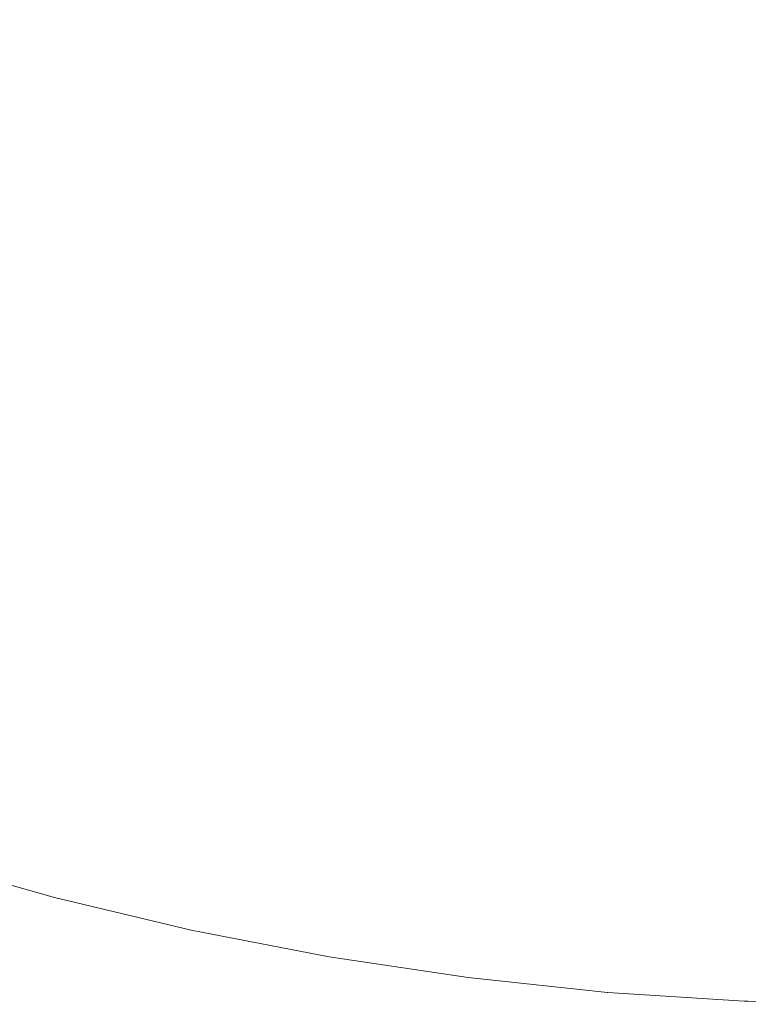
# Model space of a CAD drawing. Header units: centimetres. Extents: x -26 to 27.3, y -23.4 to -21.6.
# Tile 74 of 206: x -7.9431 to -7.8991, y -23.0599 to -23.0004. Entities that reach past the tile are written whole.
import ezdxf

# ---------------------------------------------------------------- set-up
doc = ezdxf.new("R2010")
doc.units = ezdxf.units.CM
doc.header["$LTSCALE"] = 2.54
doc.layers.add('Lucido design-1', color=7, linetype='Continuous')

# ---------------------------------------------------------------- blocks, each defined once
blk = doc.blocks.new('Gruppo-4-1')
at = {"color": 7, "linetype": 'Continuous', "lineweight": 9}
blk.add_3dface([(-25.890647, -21.659888, -9.381992), (-25.890647, -23.259888, -9.381992), (27.209353, -23.259888, -9.381992), (27.209353, -21.659888, -9.381992)], dxfattribs=at)
for points, invisible_edges in [([(-7.93398, -23.001386, -9.794256), (-7.939947, -22.999419, -9.794256), (-7.938713, -22.995928, -9.792331), (-7.932896, -22.997846, -9.792331)], 15), ([(-7.921044, -23.000932, -9.792331), (-7.927003, -22.999515, -9.792331), (-7.92605, -22.995854, -9.79056), (-7.920247, -22.997234, -9.79056)], 15), ([(-7.941151, -23.002829, -9.796333), (-7.947172, -23.000556, -9.796333), (-7.945824, -22.997201, -9.794256), (-7.939947, -22.999419, -9.794256)], 15), ([(-7.915031, -23.002095, -9.792331), (-7.921044, -23.000932, -9.792331), (-7.920247, -22.997234, -9.79056), (-7.914391, -22.998366, -9.79056)], 15), ([(-7.927936, -23.003098, -9.794256), (-7.93398, -23.001386, -9.794256), (-7.932896, -22.997846, -9.792331), (-7.927003, -22.999515, -9.792331)], 15), ([(-7.908973, -23.003001, -9.792331), (-7.915031, -23.002095, -9.792331), (-7.914391, -22.998366, -9.79056), (-7.908493, -22.999249, -9.79056)], 15), ([(-7.935039, -23.004843, -9.796333), (-7.941151, -23.002829, -9.796333), (-7.939947, -22.999419, -9.794256), (-7.93398, -23.001386, -9.794256)], 15), ([(-7.921824, -23.004551, -9.794256), (-7.927936, -23.003098, -9.794256), (-7.927003, -22.999515, -9.792331), (-7.921044, -23.000932, -9.792331)], 15), ([(-7.902883, -23.00365, -9.792331), (-7.908973, -23.003001, -9.792331), (-7.908493, -22.999249, -9.79056), (-7.902562, -22.999881, -9.79056)], 15), ([(-7.896771, -23.00404, -9.792331), (-7.902883, -23.00365, -9.792331), (-7.902562, -22.999881, -9.79056), (-7.89661, -23.00026, -9.79056)], 15), ([(-7.942325, -23.00615, -9.798556), (-7.948486, -23.003825, -9.798556), (-7.947172, -23.000556, -9.796333), (-7.941151, -23.002829, -9.796333)], 15), ([(-7.915657, -23.005744, -9.794256), (-7.921824, -23.004551, -9.794256), (-7.921044, -23.000932, -9.792331), (-7.915031, -23.002095, -9.792331)], 15), ([(-7.928847, -23.006597, -9.796333), (-7.935039, -23.004843, -9.796333), (-7.93398, -23.001386, -9.794256), (-7.927936, -23.003098, -9.794256)], 15), ([(-7.909444, -23.006674, -9.794256), (-7.915657, -23.005744, -9.794256), (-7.915031, -23.002095, -9.792331), (-7.908973, -23.003001, -9.792331)], 15), ([(-7.936071, -23.008212, -9.798556), (-7.942325, -23.00615, -9.798556), (-7.941151, -23.002829, -9.796333), (-7.935039, -23.004843, -9.796333)], 15), ([(-7.922586, -23.008086, -9.796333), (-7.928847, -23.006597, -9.796333), (-7.927936, -23.003098, -9.794256), (-7.921824, -23.004551, -9.794256)], 15), ([(-7.903197, -23.007339, -9.794256), (-7.909444, -23.006674, -9.794256), (-7.908973, -23.003001, -9.792331), (-7.902883, -23.00365, -9.792331)], 15), ([(-7.943465, -23.009379, -9.800923), (-7.949762, -23.007002, -9.800923), (-7.948486, -23.003825, -9.798556), (-7.942325, -23.00615, -9.798556)], 15), ([(-7.896928, -23.007739, -9.794256), (-7.903197, -23.007339, -9.794256), (-7.902883, -23.00365, -9.792331), (-7.896771, -23.00404, -9.792331)], 15), ([(-7.916268, -23.009308, -9.796333), (-7.922586, -23.008086, -9.796333), (-7.921824, -23.004551, -9.794256), (-7.915657, -23.005744, -9.794256)], 15), ([(-7.929735, -23.010006, -9.798556), (-7.936071, -23.008212, -9.798556), (-7.935039, -23.004843, -9.796333), (-7.928847, -23.006597, -9.796333)], 15), ([(-7.909903, -23.01026, -9.796333), (-7.916268, -23.009308, -9.796333), (-7.915657, -23.005744, -9.794256), (-7.909444, -23.006674, -9.794256)], 15), ([(-7.937073, -23.011486, -9.800923), (-7.943465, -23.009379, -9.800923), (-7.942325, -23.00615, -9.798556), (-7.936071, -23.008212, -9.798556)], 15), ([(-7.923328, -23.01153, -9.798556), (-7.929735, -23.010006, -9.798556), (-7.928847, -23.006597, -9.796333), (-7.922586, -23.008086, -9.796333)], 15), ([(-7.903504, -23.010942, -9.796333), (-7.909903, -23.01026, -9.796333), (-7.909444, -23.006674, -9.794256), (-7.903197, -23.007339, -9.794256)], 15), ([(-7.897081, -23.011352, -9.796333), (-7.903504, -23.010942, -9.796333), (-7.903197, -23.007339, -9.794256), (-7.896928, -23.007739, -9.794256)], 15), ([(-7.916863, -23.01278, -9.798556), (-7.923328, -23.01153, -9.798556), (-7.922586, -23.008086, -9.796333), (-7.916268, -23.009308, -9.796333)], 15), ([(-7.930597, -23.01332, -9.800923), (-7.937073, -23.011486, -9.800923), (-7.936071, -23.008212, -9.798556), (-7.929735, -23.010006, -9.798556)], 15), ([(-7.91035, -23.013755, -9.798556), (-7.916863, -23.01278, -9.798556), (-7.916268, -23.009308, -9.796333), (-7.909903, -23.01026, -9.796333)], 15), ([(-7.938045, -23.01466, -9.803427), (-7.944571, -23.012509, -9.803427), (-7.943465, -23.009379, -9.800923), (-7.937073, -23.011486, -9.800923)], 15), ([(-7.92405, -23.014877, -9.800923), (-7.930597, -23.01332, -9.800923), (-7.929735, -23.010006, -9.798556), (-7.923328, -23.01153, -9.798556)], 15), ([(-7.903802, -23.014452, -9.798556), (-7.91035, -23.013755, -9.798556), (-7.909903, -23.01026, -9.796333), (-7.903504, -23.010942, -9.796333)], 15), ([(-7.897231, -23.014871, -9.798556), (-7.903802, -23.014452, -9.798556), (-7.903504, -23.010942, -9.796333), (-7.897081, -23.011352, -9.796333)], 15), ([(-7.931434, -23.016532, -9.803427), (-7.938045, -23.01466, -9.803427), (-7.937073, -23.011486, -9.800923), (-7.930597, -23.01332, -9.800923)], 15), ([(-7.917442, -23.016155, -9.800923), (-7.92405, -23.014877, -9.800923), (-7.923328, -23.01153, -9.798556), (-7.916863, -23.01278, -9.798556)], 15), ([(-7.938986, -23.01773, -9.806065), (-7.945641, -23.015536, -9.806065), (-7.944571, -23.012509, -9.803427), (-7.938045, -23.01466, -9.803427)], 15), ([(-7.910785, -23.017151, -9.800923), (-7.917442, -23.016155, -9.800923), (-7.916863, -23.01278, -9.798556), (-7.91035, -23.013755, -9.798556)], 15), ([(-7.924749, -23.018122, -9.803427), (-7.931434, -23.016532, -9.803427), (-7.930597, -23.01332, -9.800923), (-7.92405, -23.014877, -9.800923)], 15), ([(-7.904093, -23.017864, -9.800923), (-7.910785, -23.017151, -9.800923), (-7.91035, -23.013755, -9.798556), (-7.903802, -23.014452, -9.798556)], 15), ([(-7.932243, -23.019639, -9.806065), (-7.938986, -23.01773, -9.806065), (-7.938045, -23.01466, -9.803427), (-7.931434, -23.016532, -9.803427)], 15), ([(-7.897376, -23.018293, -9.800923), (-7.904093, -23.017864, -9.800923), (-7.903802, -23.014452, -9.798556), (-7.897231, -23.014871, -9.798556)], 15), ([(-7.918003, -23.019427, -9.803427), (-7.924749, -23.018122, -9.803427), (-7.92405, -23.014877, -9.800923), (-7.917442, -23.016155, -9.800923)], 15), ([(-7.939892, -23.020689, -9.808831), (-7.946672, -23.018454, -9.808831), (-7.945641, -23.015536, -9.806065), (-7.938986, -23.01773, -9.806065)], 15), ([(-7.911207, -23.020444, -9.803427), (-7.918003, -23.019427, -9.803427), (-7.917442, -23.016155, -9.800923), (-7.910785, -23.017151, -9.800923)], 15), ([(-7.925425, -23.021261, -9.806065), (-7.932243, -23.019639, -9.806065), (-7.931434, -23.016532, -9.803427), (-7.924749, -23.018122, -9.803427)], 15), ([(-7.904374, -23.021172, -9.803427), (-7.911207, -23.020444, -9.803427), (-7.910785, -23.017151, -9.800923), (-7.904093, -23.017864, -9.800923)], 15), ([(-7.933023, -23.022634, -9.808831), (-7.939892, -23.020689, -9.808831), (-7.938986, -23.01773, -9.806065), (-7.932243, -23.019639, -9.806065)], 15), ([(-7.918545, -23.022591, -9.806065), (-7.925425, -23.021261, -9.806065), (-7.924749, -23.018122, -9.803427), (-7.918003, -23.019427, -9.803427)], 15), ([(-7.897517, -23.02161, -9.803427), (-7.904374, -23.021172, -9.803427), (-7.904093, -23.017864, -9.800923), (-7.897376, -23.018293, -9.800923)], 15), ([(-7.940635, -23.023116, -9.811281), (-7.947518, -23.020847, -9.811281), (-7.946672, -23.018454, -9.808831), (-7.939892, -23.020689, -9.808831)], 15), ([(-7.911615, -23.023629, -9.806065), (-7.918545, -23.022591, -9.806065), (-7.918003, -23.019427, -9.803427), (-7.911207, -23.020444, -9.803427)], 15), ([(-7.926078, -23.024286, -9.808831), (-7.933023, -23.022634, -9.808831), (-7.932243, -23.019639, -9.806065), (-7.925425, -23.021261, -9.806065)], 15), ([(-7.904647, -23.024371, -9.806065), (-7.911615, -23.023629, -9.806065), (-7.911207, -23.020444, -9.803427), (-7.904374, -23.021172, -9.803427)], 15), ([(-7.941475, -23.025859, -9.814271), (-7.948473, -23.023552, -9.814271), (-7.947518, -23.020847, -9.811281), (-7.940635, -23.023116, -9.811281)], 15), ([(-7.933662, -23.02509, -9.811281), (-7.940635, -23.023116, -9.811281), (-7.939892, -23.020689, -9.808831), (-7.933023, -23.022634, -9.808831)], 15), ([(-7.919068, -23.025642, -9.808831), (-7.926078, -23.024286, -9.808831), (-7.925425, -23.021261, -9.806065), (-7.918545, -23.022591, -9.806065)], 15), ([(-7.897653, -23.024817, -9.806065), (-7.904647, -23.024371, -9.806065), (-7.904374, -23.021172, -9.803427), (-7.897517, -23.02161, -9.803427)], 15), ([(-7.926612, -23.026767, -9.811281), (-7.933662, -23.02509, -9.811281), (-7.933023, -23.022634, -9.808831), (-7.926078, -23.024286, -9.808831)], 15), ([(-7.912008, -23.026699, -9.808831), (-7.919068, -23.025642, -9.808831), (-7.918545, -23.022591, -9.806065), (-7.911615, -23.023629, -9.806065)], 15), ([(-7.942278, -23.02848, -9.817376), (-7.949386, -23.026137, -9.817376), (-7.948473, -23.023552, -9.814271), (-7.941475, -23.025859, -9.814271)], 15), ([(-7.934385, -23.027867, -9.814271), (-7.941475, -23.025859, -9.814271), (-7.940635, -23.023116, -9.811281), (-7.933662, -23.02509, -9.811281)], 15), ([(-7.904909, -23.027455, -9.808831), (-7.912008, -23.026699, -9.808831), (-7.911615, -23.023629, -9.806065), (-7.904647, -23.024371, -9.806065)], 15), ([(-7.919497, -23.028143, -9.811281), (-7.926612, -23.026767, -9.811281), (-7.926078, -23.024286, -9.808831), (-7.919068, -23.025642, -9.808831)], 15), ([(-7.897784, -23.027909, -9.808831), (-7.904909, -23.027455, -9.808831), (-7.904647, -23.024371, -9.806065), (-7.897653, -23.024817, -9.806065)], 15), ([(-7.927217, -23.029572, -9.814271), (-7.934385, -23.027867, -9.814271), (-7.933662, -23.02509, -9.811281), (-7.926612, -23.026767, -9.811281)], 15), ([(-7.935076, -23.030519, -9.817376), (-7.942278, -23.02848, -9.817376), (-7.941475, -23.025859, -9.814271), (-7.934385, -23.027867, -9.814271)], 15), ([(-7.91233, -23.029216, -9.811281), (-7.919497, -23.028143, -9.811281), (-7.919068, -23.025642, -9.808831), (-7.912008, -23.026699, -9.808831)], 15), ([(-7.943041, -23.030973, -9.820588), (-7.950255, -23.028595, -9.820588), (-7.949386, -23.026137, -9.817376), (-7.942278, -23.02848, -9.817376)], 15), ([(-7.919982, -23.030971, -9.814271), (-7.927217, -23.029572, -9.814271), (-7.926612, -23.026767, -9.811281), (-7.919497, -23.028143, -9.811281)], 15), ([(-7.905124, -23.029984, -9.811281), (-7.91233, -23.029216, -9.811281), (-7.912008, -23.026699, -9.808831), (-7.904909, -23.027455, -9.808831)], 15), ([(-7.897892, -23.030445, -9.811281), (-7.905124, -23.029984, -9.811281), (-7.904909, -23.027455, -9.808831), (-7.897784, -23.027909, -9.808831)], 15), ([(-7.927794, -23.032251, -9.817376), (-7.935076, -23.030519, -9.817376), (-7.934385, -23.027867, -9.814271), (-7.927217, -23.029572, -9.814271)], 15), ([(-7.912695, -23.032062, -9.814271), (-7.919982, -23.030971, -9.814271), (-7.919497, -23.028143, -9.811281), (-7.91233, -23.029216, -9.811281)], 15), ([(-7.943765, -23.033335, -9.823903), (-7.951078, -23.030925, -9.823903), (-7.950255, -23.028595, -9.820588), (-7.943041, -23.030973, -9.820588)], 15), ([(-7.935733, -23.033043, -9.820588), (-7.943041, -23.030973, -9.820588), (-7.942278, -23.02848, -9.817376), (-7.935076, -23.030519, -9.817376)], 15), ([(-7.920445, -23.033672, -9.817376), (-7.927794, -23.032251, -9.817376), (-7.927217, -23.029572, -9.814271), (-7.919982, -23.030971, -9.814271)], 15), ([(-7.905368, -23.032842, -9.814271), (-7.912695, -23.032062, -9.814271), (-7.91233, -23.029216, -9.811281), (-7.905124, -23.029984, -9.811281)], 15), ([(-7.898014, -23.033311, -9.814271), (-7.905368, -23.032842, -9.814271), (-7.905124, -23.029984, -9.811281), (-7.897892, -23.030445, -9.811281)], 15), ([(-7.928343, -23.0348, -9.820588), (-7.935733, -23.033043, -9.820588), (-7.935076, -23.030519, -9.817376), (-7.927794, -23.032251, -9.817376)], 15), ([(-7.936355, -23.035433, -9.823903), (-7.943765, -23.033335, -9.823903), (-7.943041, -23.030973, -9.820588), (-7.935733, -23.033043, -9.820588)], 15), ([(-7.913043, -23.03478, -9.817376), (-7.920445, -23.033672, -9.817376), (-7.919982, -23.030971, -9.814271), (-7.912695, -23.032062, -9.814271)], 15), ([(-7.920886, -23.036242, -9.820588), (-7.928343, -23.0348, -9.820588), (-7.927794, -23.032251, -9.817376), (-7.920445, -23.033672, -9.817376)], 15), ([(-7.9056, -23.035573, -9.817376), (-7.913043, -23.03478, -9.817376), (-7.912695, -23.032062, -9.814271), (-7.905368, -23.032842, -9.814271)], 15), ([(-7.928864, -23.037215, -9.823903), (-7.936355, -23.035433, -9.823903), (-7.935733, -23.033043, -9.820588), (-7.928343, -23.0348, -9.820588)], 15), ([(-7.89813, -23.03605, -9.817376), (-7.9056, -23.035573, -9.817376), (-7.905368, -23.032842, -9.814271), (-7.898014, -23.033311, -9.814271)], 15), ([(-7.936942, -23.037688, -9.827314), (-7.944447, -23.035563, -9.827314), (-7.943765, -23.033335, -9.823903), (-7.936355, -23.035433, -9.823903)], 15), ([(-7.913374, -23.037367, -9.820588), (-7.920886, -23.036242, -9.820588), (-7.920445, -23.033672, -9.817376), (-7.913043, -23.03478, -9.817376)], 15), ([(-7.921304, -23.038677, -9.823903), (-7.928864, -23.037215, -9.823903), (-7.928343, -23.0348, -9.820588), (-7.920886, -23.036242, -9.820588)], 15), ([(-7.905821, -23.038172, -9.820588), (-7.913374, -23.037367, -9.820588), (-7.913043, -23.03478, -9.817376), (-7.9056, -23.035573, -9.817376)], 15), ([(-7.929355, -23.039492, -9.827314), (-7.936942, -23.037688, -9.827314), (-7.936355, -23.035433, -9.823903), (-7.928864, -23.037215, -9.823903)], 15), ([(-7.937493, -23.039802, -9.830815), (-7.945086, -23.037652, -9.830815), (-7.944447, -23.035563, -9.827314), (-7.936942, -23.037688, -9.827314)], 15), ([(-7.898241, -23.038655, -9.820588), (-7.905821, -23.038172, -9.820588), (-7.9056, -23.035573, -9.817376), (-7.89813, -23.03605, -9.817376)], 15), ([(-7.913688, -23.039817, -9.823903), (-7.921304, -23.038677, -9.823903), (-7.920886, -23.036242, -9.820588), (-7.913374, -23.037367, -9.820588)], 15), ([(-7.921697, -23.040973, -9.827314), (-7.929355, -23.039492, -9.827314), (-7.928864, -23.037215, -9.823903), (-7.921304, -23.038677, -9.823903)], 15), ([(-7.938006, -23.041773, -9.834401), (-7.945683, -23.039599, -9.834401), (-7.945086, -23.037652, -9.830815), (-7.937493, -23.039802, -9.830815)], 15), ([(-7.929815, -23.041628, -9.830815), (-7.937493, -23.039802, -9.830815), (-7.936942, -23.037688, -9.827314), (-7.929355, -23.039492, -9.827314)], 15), ([(-7.906031, -23.040633, -9.823903), (-7.913688, -23.039817, -9.823903), (-7.913374, -23.037367, -9.820588), (-7.905821, -23.038172, -9.820588)], 15), ([(-7.898346, -23.041123, -9.823903), (-7.906031, -23.040633, -9.823903), (-7.905821, -23.038172, -9.820588), (-7.898241, -23.038655, -9.820588)], 15), ([(-7.913984, -23.042128, -9.827314), (-7.921697, -23.040973, -9.827314), (-7.921304, -23.038677, -9.823903), (-7.913688, -23.039817, -9.823903)], 15), ([(-7.938481, -23.043598, -9.838064), (-7.946235, -23.041402, -9.838064), (-7.945683, -23.039599, -9.834401), (-7.938006, -23.041773, -9.834401)], 15), ([(-7.922066, -23.043127, -9.830815), (-7.929815, -23.041628, -9.830815), (-7.929355, -23.039492, -9.827314), (-7.921697, -23.040973, -9.827314)], 15), ([(-7.930244, -23.043619, -9.834401), (-7.938006, -23.041773, -9.834401), (-7.937493, -23.039802, -9.830815), (-7.929815, -23.041628, -9.830815)], 15), ([(-7.906228, -23.042954, -9.827314), (-7.913984, -23.042128, -9.827314), (-7.913688, -23.039817, -9.823903), (-7.906031, -23.040633, -9.823903)], 15), ([(-7.898445, -23.04345, -9.827314), (-7.906228, -23.042954, -9.827314), (-7.906031, -23.040633, -9.823903), (-7.898346, -23.041123, -9.823903)], 15), ([(-7.938918, -23.045274, -9.841798), (-7.946742, -23.043058, -9.841798), (-7.946235, -23.041402, -9.838064), (-7.938481, -23.043598, -9.838064)], 15), ([(-7.914261, -23.044295, -9.830815), (-7.922066, -23.043127, -9.830815), (-7.921697, -23.040973, -9.827314), (-7.913984, -23.042128, -9.827314)], 15), ([(-7.930641, -23.045462, -9.838064), (-7.938481, -23.043598, -9.838064), (-7.938006, -23.041773, -9.834401), (-7.930244, -23.043619, -9.834401)], 15), ([(-7.922411, -23.045134, -9.834401), (-7.930244, -23.043619, -9.834401), (-7.929815, -23.041628, -9.830815), (-7.922066, -23.043127, -9.830815)], 15), ([(-7.906413, -23.045131, -9.830815), (-7.914261, -23.044295, -9.830815), (-7.913984, -23.042128, -9.827314), (-7.906228, -23.042954, -9.827314)], 15), ([(-7.939315, -23.046798, -9.845597), (-7.947203, -23.044564, -9.845597), (-7.946742, -23.043058, -9.841798), (-7.938918, -23.045274, -9.841798)], 15), ([(-7.91452, -23.046315, -9.834401), (-7.922411, -23.045134, -9.834401), (-7.922066, -23.043127, -9.830815), (-7.914261, -23.044295, -9.830815)], 15), ([(-7.898537, -23.045633, -9.830815), (-7.906413, -23.045131, -9.830815), (-7.906228, -23.042954, -9.827314), (-7.898445, -23.04345, -9.827314)], 15), ([(-7.931006, -23.047155, -9.841798), (-7.938918, -23.045274, -9.841798), (-7.938481, -23.043598, -9.838064), (-7.930641, -23.045462, -9.838064)], 15), ([(-7.922729, -23.046993, -9.838064), (-7.930641, -23.045462, -9.838064), (-7.930244, -23.043619, -9.834401), (-7.922411, -23.045134, -9.834401)], 15), ([(-7.906586, -23.04716, -9.834401), (-7.91452, -23.046315, -9.834401), (-7.914261, -23.044295, -9.830815), (-7.906413, -23.045131, -9.830815)], 15), ([(-7.939672, -23.048169, -9.849455), (-7.947618, -23.045919, -9.849455), (-7.947203, -23.044564, -9.845597), (-7.939315, -23.046798, -9.845597)], 15), ([(-7.931338, -23.048695, -9.845597), (-7.939315, -23.046798, -9.845597), (-7.938918, -23.045274, -9.841798), (-7.931006, -23.047155, -9.841798)], 15), ([(-7.923022, -23.048699, -9.841798), (-7.931006, -23.047155, -9.841798), (-7.930641, -23.045462, -9.838064), (-7.922729, -23.046993, -9.838064)], 15), ([(-7.914759, -23.048186, -9.838064), (-7.922729, -23.046993, -9.838064), (-7.922411, -23.045134, -9.834401), (-7.91452, -23.046315, -9.834401)], 15), ([(-7.898624, -23.047668, -9.834401), (-7.906586, -23.04716, -9.834401), (-7.906413, -23.045131, -9.830815), (-7.898537, -23.045633, -9.830815)], 15), ([(-7.939988, -23.049384, -9.853363), (-7.947986, -23.047119, -9.853363), (-7.947618, -23.045919, -9.849455), (-7.939672, -23.048169, -9.849455)], 15), ([(-7.931636, -23.05008, -9.849455), (-7.939672, -23.048169, -9.849455), (-7.939315, -23.046798, -9.845597), (-7.931338, -23.048695, -9.845597)], 15), ([(-7.906746, -23.049039, -9.838064), (-7.914759, -23.048186, -9.838064), (-7.91452, -23.046315, -9.834401), (-7.906586, -23.04716, -9.834401)], 15), ([(-7.940263, -23.050442, -9.857317), (-7.948306, -23.048165, -9.857317), (-7.947986, -23.047119, -9.853363), (-7.939988, -23.049384, -9.853363)], 15), ([(-7.923288, -23.050252, -9.845597), (-7.931338, -23.048695, -9.845597), (-7.931006, -23.047155, -9.841798), (-7.923022, -23.048699, -9.841798)], 15), ([(-7.914979, -23.049903, -9.841798), (-7.923022, -23.048699, -9.841798), (-7.922729, -23.046993, -9.838064), (-7.914759, -23.048186, -9.838064)], 15), ([(-7.898704, -23.049552, -9.838064), (-7.906746, -23.049039, -9.838064), (-7.906586, -23.04716, -9.834401), (-7.898624, -23.047668, -9.834401)], 15), ([(-7.940498, -23.051342, -9.861308), (-7.948578, -23.049054, -9.861308), (-7.948306, -23.048165, -9.857317), (-7.940263, -23.050442, -9.857317)], 15), ([(-7.931901, -23.051308, -9.853363), (-7.939988, -23.049384, -9.853363), (-7.939672, -23.048169, -9.849455), (-7.931636, -23.05008, -9.849455)], 15), ([(-7.906893, -23.050765, -9.841798), (-7.914979, -23.049903, -9.841798), (-7.914759, -23.048186, -9.838064), (-7.906746, -23.049039, -9.838064)], 15), ([(-7.94069, -23.052082, -9.865331), (-7.948802, -23.049785, -9.865331), (-7.948578, -23.049054, -9.861308), (-7.940498, -23.051342, -9.861308)], 15), ([(-7.923528, -23.051648, -9.849455), (-7.931636, -23.05008, -9.849455), (-7.931338, -23.048695, -9.845597), (-7.923288, -23.050252, -9.845597)], 15), ([(-7.915179, -23.051466, -9.845597), (-7.923288, -23.050252, -9.845597), (-7.923022, -23.048699, -9.841798), (-7.914979, -23.049903, -9.841798)], 15), ([(-7.898777, -23.051282, -9.841798), (-7.906893, -23.050765, -9.841798), (-7.906746, -23.049039, -9.838064), (-7.898704, -23.049552, -9.838064)], 15), ([(-7.940841, -23.052662, -9.869378), (-7.948978, -23.050358, -9.869378), (-7.948802, -23.049785, -9.865331), (-7.94069, -23.052082, -9.865331)], 15), ([(-7.932131, -23.052376, -9.857317), (-7.940263, -23.050442, -9.857317), (-7.939988, -23.049384, -9.853363), (-7.931901, -23.051308, -9.853363)], 15), ([(-7.94095, -23.05308, -9.873442), (-7.949104, -23.050771, -9.873442), (-7.948978, -23.050358, -9.869378), (-7.940841, -23.052662, -9.869378)], 15), ([(-7.92374, -23.052886, -9.853363), (-7.931901, -23.051308, -9.853363), (-7.931636, -23.05008, -9.849455), (-7.923528, -23.051648, -9.849455)], 15), ([(-7.915359, -23.052871, -9.849455), (-7.923528, -23.051648, -9.849455), (-7.923288, -23.050252, -9.845597), (-7.915179, -23.051466, -9.845597)], 15), ([(-7.907027, -23.052334, -9.845597), (-7.915179, -23.051466, -9.845597), (-7.914979, -23.049903, -9.841798), (-7.906893, -23.050765, -9.841798)], 15), ([(-7.941042, -23.053433, -9.881447), (-7.949211, -23.05112, -9.881447), (-7.949182, -23.051026, -9.877517), (-7.941017, -23.053338, -9.877517)], 15), ([(-7.941017, -23.053338, -9.877517), (-7.949182, -23.051026, -9.877517), (-7.949104, -23.050771, -9.873442), (-7.94095, -23.05308, -9.873442)], 15), ([(-7.932327, -23.053285, -9.861308), (-7.940498, -23.051342, -9.861308), (-7.940263, -23.050442, -9.857317), (-7.932131, -23.052376, -9.857317)], 15), ([(-7.898844, -23.052856, -9.845597), (-7.907027, -23.052334, -9.845597), (-7.906893, -23.050765, -9.841798), (-7.898777, -23.051282, -9.841798)], 15), ([(-7.941288, -23.054377, -10.095911), (-7.949497, -23.052052, -10.095911), (-7.949357, -23.051595, -10.091937), (-7.941168, -23.053914, -10.091937)], 15), ([(-7.941168, -23.053914, -10.091937), (-7.949357, -23.051595, -10.091937), (-7.949264, -23.051291, -10.087952), (-7.941087, -23.053607, -10.087952)], 15), ([(-7.941087, -23.053607, -10.087952), (-7.949264, -23.051291, -10.087952), (-7.949217, -23.05114, -10.083964), (-7.941048, -23.053453, -10.083964)], 15), ([(-7.94813, -23.051427, -10.081992), (-7.941043, -23.053435, -10.081992), (-7.941048, -23.053453, -10.083964), (-7.949217, -23.05114, -10.083964)], 14), ([(-7.949211, -23.05112, -9.881447), (-7.941042, -23.053433, -9.881447), (-7.941043, -23.053435, -9.881992), (-7.94813, -23.051427, -9.881992)], 11), ([(-7.941043, -23.053435, -10.081992), (-7.94813, -23.051427, -10.081992), (-7.94813, -23.051427, -9.881992), (-7.941043, -23.053435, -9.881992)], 10), ([(-7.932488, -23.054033, -9.865331), (-7.94069, -23.052082, -9.865331), (-7.940498, -23.051342, -9.861308), (-7.932327, -23.053285, -9.861308)], 15), ([(-7.923925, -23.053964, -9.857317), (-7.932131, -23.052376, -9.857317), (-7.931901, -23.051308, -9.853363), (-7.92374, -23.052886, -9.853363)], 15), ([(-7.907147, -23.053746, -9.849455), (-7.915359, -23.052871, -9.849455), (-7.915179, -23.051466, -9.845597), (-7.907027, -23.052334, -9.845597)], 15), ([(-7.941448, -23.054993, -10.099868), (-7.949683, -23.052662, -10.099868), (-7.949497, -23.052052, -10.095911), (-7.941288, -23.054377, -10.095911)], 15), ([(-7.932615, -23.054618, -9.869378), (-7.940841, -23.052662, -9.869378), (-7.94069, -23.052082, -9.865331), (-7.932488, -23.054033, -9.865331)], 15), ([(-7.915519, -23.054117, -9.853363), (-7.92374, -23.052886, -9.853363), (-7.923528, -23.051648, -9.849455), (-7.915359, -23.052871, -9.849455)], 15), ([(-7.941649, -23.055764, -10.103802), (-7.949916, -23.053423, -10.103802), (-7.949683, -23.052662, -10.099868), (-7.941448, -23.054993, -10.099868)], 15), ([(-7.932706, -23.055041, -9.873442), (-7.94095, -23.05308, -9.873442), (-7.940841, -23.052662, -9.869378), (-7.932615, -23.054618, -9.869378)], 15), ([(-7.924082, -23.05488, -9.861308), (-7.932327, -23.053285, -9.861308), (-7.932131, -23.052376, -9.857317), (-7.923925, -23.053964, -9.857317)], 15), ([(-7.898904, -23.054271, -9.849455), (-7.907147, -23.053746, -9.849455), (-7.907027, -23.052334, -9.845597), (-7.898844, -23.052856, -9.845597)], 15), ([(-7.932783, -23.055398, -9.881447), (-7.941042, -23.053433, -9.881447), (-7.941017, -23.053338, -9.877517), (-7.932762, -23.055301, -9.877517)], 15), ([(-7.932762, -23.055301, -9.877517), (-7.941017, -23.053338, -9.877517), (-7.94095, -23.05308, -9.873442), (-7.932706, -23.055041, -9.873442)], 15), ([(-7.924211, -23.055634, -9.865331), (-7.932488, -23.054033, -9.865331), (-7.932327, -23.053285, -9.861308), (-7.924082, -23.05488, -9.861308)], 15), ([(-7.915658, -23.055201, -9.857317), (-7.923925, -23.053964, -9.857317), (-7.92374, -23.052886, -9.853363), (-7.915519, -23.054117, -9.853363)], 15), ([(-7.907253, -23.054997, -9.853363), (-7.915519, -23.054117, -9.853363), (-7.915359, -23.052871, -9.849455), (-7.907147, -23.053746, -9.849455)], 15), ([(-7.94189, -23.056689, -10.107705), (-7.950196, -23.054336, -10.107705), (-7.949916, -23.053423, -10.103802), (-7.941649, -23.055764, -10.103802)], 15), ([(-7.932988, -23.056351, -10.095911), (-7.941288, -23.054377, -10.095911), (-7.941168, -23.053914, -10.091937), (-7.932887, -23.055884, -10.091937)], 15), ([(-7.932887, -23.055884, -10.091937), (-7.941168, -23.053914, -10.091937), (-7.941087, -23.053607, -10.087952), (-7.93282, -23.055573, -10.087952)], 15), ([(-7.93282, -23.055573, -10.087952), (-7.941087, -23.053607, -10.087952), (-7.941048, -23.053453, -10.083964), (-7.932787, -23.055418, -10.083964)], 15), ([(-7.941048, -23.053453, -10.083964), (-7.941043, -23.053435, -10.081992), (-7.940186, -23.053638, -10.081992)], 9), ([(-7.940186, -23.053638, -10.081992), (-7.932783, -23.055399, -10.081992), (-7.932787, -23.055418, -10.083964), (-7.941048, -23.053453, -10.083964)], 14), ([(-7.940186, -23.053638, -9.881992), (-7.941043, -23.053435, -9.881992), (-7.941042, -23.053433, -9.881447)], 10), ([(-7.941043, -23.053435, -9.881992), (-7.940186, -23.053638, -9.881992), (-7.940186, -23.053638, -10.081992), (-7.941043, -23.053435, -10.081992)], 10), ([(-7.941042, -23.053433, -9.881447), (-7.932783, -23.055398, -9.881447), (-7.932783, -23.055399, -9.881992), (-7.940186, -23.053638, -9.881992)], 11), ([(-7.932783, -23.055399, -10.081992), (-7.940186, -23.053638, -10.081992), (-7.940186, -23.053638, -9.881992), (-7.932783, -23.055399, -9.881992)], 10), ([(-7.915776, -23.056123, -9.861308), (-7.924082, -23.05488, -9.861308), (-7.923925, -23.053964, -9.857317), (-7.915658, -23.055201, -9.857317)], 15), ([(-7.898958, -23.055526, -9.853363), (-7.907253, -23.054997, -9.853363), (-7.907147, -23.053746, -9.849455), (-7.898904, -23.054271, -9.849455)], 15), ([(-7.94217, -23.057765, -10.111572), (-7.950522, -23.0554, -10.111572), (-7.950196, -23.054336, -10.107705), (-7.94189, -23.056689, -10.107705)], 15), ([(-7.933122, -23.056974, -10.099868), (-7.941448, -23.054993, -10.099868), (-7.941288, -23.054377, -10.095911), (-7.932988, -23.056351, -10.095911)], 15), ([(-7.924312, -23.056224, -9.869378), (-7.932615, -23.054618, -9.869378), (-7.932488, -23.054033, -9.865331), (-7.924211, -23.055634, -9.865331)], 15), ([(-7.907346, -23.056087, -9.857317), (-7.915658, -23.055201, -9.857317), (-7.915519, -23.054117, -9.853363), (-7.907253, -23.054997, -9.853363)], 15), ([(-7.93329, -23.057752, -10.103802), (-7.941649, -23.055764, -10.103802), (-7.941448, -23.054993, -10.099868), (-7.933122, -23.056974, -10.099868)], 15), ([(-7.92443, -23.056912, -9.877517), (-7.932762, -23.055301, -9.877517), (-7.932706, -23.055041, -9.873442), (-7.924385, -23.05665, -9.873442)], 15), ([(-7.924385, -23.05665, -9.873442), (-7.932706, -23.055041, -9.873442), (-7.932615, -23.054618, -9.869378), (-7.924312, -23.056224, -9.869378)], 15), ([(-7.915873, -23.056882, -9.865331), (-7.924211, -23.055634, -9.865331), (-7.924082, -23.05488, -9.861308), (-7.915776, -23.056123, -9.861308)], 15), ([(-7.907425, -23.057013, -9.861308), (-7.915776, -23.056123, -9.861308), (-7.915658, -23.055201, -9.857317), (-7.907346, -23.056087, -9.857317)], 15), ([(-7.899004, -23.056619, -9.857317), (-7.907346, -23.056087, -9.857317), (-7.907253, -23.054997, -9.853363), (-7.898958, -23.055526, -9.853363)], 15), ([(-7.94249, -23.058993, -10.115395), (-7.950893, -23.056613, -10.115395), (-7.950522, -23.0554, -10.111572), (-7.94217, -23.057765, -10.111572)], 15), ([(-7.933491, -23.058686, -10.107705), (-7.94189, -23.056689, -10.107705), (-7.941649, -23.055764, -10.103802), (-7.93329, -23.057752, -10.103802)], 15), ([(-7.924531, -23.0575, -10.091937), (-7.932887, -23.055884, -10.091937), (-7.93282, -23.055573, -10.087952), (-7.924477, -23.057186, -10.087952)], 15), ([(-7.924477, -23.057186, -10.087952), (-7.93282, -23.055573, -10.087952), (-7.932787, -23.055418, -10.083964), (-7.92445, -23.05703, -10.083964)], 15), ([(-7.932787, -23.055418, -10.083964), (-7.932783, -23.055399, -10.081992), (-7.932151, -23.055521, -10.081992)], 9), ([(-7.932151, -23.055521, -10.081992), (-7.924447, -23.057011, -10.081992), (-7.92445, -23.05703, -10.083964), (-7.932787, -23.055418, -10.083964)], 14), ([(-7.924447, -23.05701, -9.881447), (-7.932783, -23.055398, -9.881447), (-7.932762, -23.055301, -9.877517), (-7.92443, -23.056912, -9.877517)], 15), ([(-7.932783, -23.055398, -9.881447), (-7.924447, -23.05701, -9.881447), (-7.924447, -23.057011, -9.881992), (-7.932151, -23.055521, -9.881992)], 11), ([(-7.932151, -23.055521, -9.881992), (-7.932783, -23.055399, -9.881992), (-7.932783, -23.055398, -9.881447)], 10), ([(-7.932783, -23.055399, -9.881992), (-7.932151, -23.055521, -9.881992), (-7.932151, -23.055521, -10.081992), (-7.932783, -23.055399, -10.081992)], 10), ([(-7.924447, -23.057011, -10.081992), (-7.932151, -23.055521, -10.081992), (-7.932151, -23.055521, -9.881992), (-7.924447, -23.057011, -9.881992)], 10), ([(-7.915949, -23.057476, -9.869378), (-7.924312, -23.056224, -9.869378), (-7.924211, -23.055634, -9.865331), (-7.915873, -23.056882, -9.865331)], 15), ([(-7.924719, -23.058599, -10.099868), (-7.933122, -23.056974, -10.099868), (-7.932988, -23.056351, -10.095911), (-7.924612, -23.057971, -10.095911)], 15), ([(-7.924612, -23.057971, -10.095911), (-7.932988, -23.056351, -10.095911), (-7.932887, -23.055884, -10.091937), (-7.924531, -23.0575, -10.091937)], 15), ([(-7.916004, -23.057905, -9.873442), (-7.924385, -23.05665, -9.873442), (-7.924312, -23.056224, -9.869378), (-7.915949, -23.057476, -9.869378)], 15), ([(-7.90749, -23.057775, -9.865331), (-7.915873, -23.056882, -9.865331), (-7.915776, -23.056123, -9.861308), (-7.907425, -23.057013, -9.861308)], 15), ([(-7.899043, -23.057547, -9.861308), (-7.907425, -23.057013, -9.861308), (-7.907346, -23.056087, -9.857317), (-7.899004, -23.056619, -9.857317)], 15), ([(-7.942849, -23.060371, -10.119168), (-7.95131, -23.057975, -10.119168), (-7.950893, -23.056613, -10.115395), (-7.94249, -23.058993, -10.115395)], 15), ([(-7.933726, -23.059774, -10.111572), (-7.94217, -23.057765, -10.111572), (-7.94189, -23.056689, -10.107705), (-7.933491, -23.058686, -10.107705)], 15), ([(-7.924854, -23.059384, -10.103802), (-7.93329, -23.057752, -10.103802), (-7.933122, -23.056974, -10.099868), (-7.924719, -23.058599, -10.099868)], 15), ([(-7.91605, -23.058267, -9.881447), (-7.924447, -23.05701, -9.881447), (-7.92443, -23.056912, -9.877517), (-7.916038, -23.058169, -9.877517)], 15), ([(-7.916038, -23.058169, -9.877517), (-7.92443, -23.056912, -9.877517), (-7.924385, -23.05665, -9.873442), (-7.916004, -23.057905, -9.873442)], 15), ([(-7.90754, -23.058372, -9.869378), (-7.915949, -23.057476, -9.869378), (-7.915873, -23.056882, -9.865331), (-7.90749, -23.057775, -9.865331)], 15), ([(-7.916174, -23.059234, -10.095911), (-7.924612, -23.057971, -10.095911), (-7.924531, -23.0575, -10.091937), (-7.916114, -23.05876, -10.091937)], 15), ([(-7.916114, -23.05876, -10.091937), (-7.924531, -23.0575, -10.091937), (-7.924477, -23.057186, -10.087952), (-7.916073, -23.058444, -10.087952)], 15), ([(-7.916073, -23.058444, -10.087952), (-7.924477, -23.057186, -10.087952), (-7.92445, -23.05703, -10.083964), (-7.916053, -23.058287, -10.083964)], 15), ([(-7.92445, -23.05703, -10.083964), (-7.924447, -23.057011, -10.081992), (-7.924038, -23.057072, -10.081992)], 9), ([(-7.924038, -23.057072, -10.081992), (-7.916051, -23.058268, -10.081992), (-7.916053, -23.058287, -10.083964), (-7.92445, -23.05703, -10.083964)], 14), ([(-7.924447, -23.05701, -9.881447), (-7.91605, -23.058267, -9.881447), (-7.916051, -23.058268, -9.881992), (-7.924038, -23.057072, -9.881992)], 11), ([(-7.924038, -23.057072, -9.881992), (-7.924447, -23.057011, -9.881992), (-7.924447, -23.05701, -9.881447)], 10), ([(-7.924447, -23.057011, -9.881992), (-7.924038, -23.057072, -9.881992), (-7.924038, -23.057072, -10.081992), (-7.924447, -23.057011, -10.081992)], 10), ([(-7.916051, -23.058268, -10.081992), (-7.924038, -23.057072, -10.081992), (-7.924038, -23.057072, -9.881992), (-7.916051, -23.058268, -9.881992)], 10), ([(-7.907577, -23.058803, -9.873442), (-7.916004, -23.057905, -9.873442), (-7.915949, -23.057476, -9.869378), (-7.90754, -23.058372, -9.869378)], 15), ([(-7.899076, -23.058311, -9.865331), (-7.90749, -23.057775, -9.865331), (-7.907425, -23.057013, -9.861308), (-7.899043, -23.057547, -9.861308)], 15), ([(-7.943246, -23.061896, -10.122885), (-7.951772, -23.059482, -10.122885), (-7.95131, -23.057975, -10.119168), (-7.942849, -23.060371, -10.119168)], 15), ([(-7.933993, -23.061014, -10.115395), (-7.94249, -23.058993, -10.115395), (-7.94217, -23.057765, -10.111572), (-7.933726, -23.059774, -10.111572)], 15), ([(-7.925015, -23.060325, -10.107705), (-7.933491, -23.058686, -10.107705), (-7.93329, -23.057752, -10.103802), (-7.924854, -23.059384, -10.103802)], 15), ([(-7.916255, -23.059866, -10.099868), (-7.924719, -23.058599, -10.099868), (-7.924612, -23.057971, -10.095911), (-7.916174, -23.059234, -10.095911)], 15), ([(-7.907608, -23.059166, -9.881447), (-7.91605, -23.058267, -9.881447), (-7.916038, -23.058169, -9.877517), (-7.9076, -23.059068, -9.877517)], 15), ([(-7.9076, -23.059068, -9.877517), (-7.916038, -23.058169, -9.877517), (-7.916004, -23.057905, -9.873442), (-7.907577, -23.058803, -9.873442)], 15), ([(-7.899101, -23.05891, -9.869378), (-7.90754, -23.058372, -9.869378), (-7.90749, -23.057775, -9.865331), (-7.899076, -23.058311, -9.865331)], 15), ([(-7.925203, -23.061422, -10.111572), (-7.933726, -23.059774, -10.111572), (-7.933491, -23.058686, -10.107705), (-7.925015, -23.060325, -10.107705)], 15), ([(-7.916356, -23.060656, -10.103802), (-7.924854, -23.059384, -10.103802), (-7.924719, -23.058599, -10.099868), (-7.916255, -23.059866, -10.099868)], 15), ([(-7.907691, -23.060137, -10.095911), (-7.916174, -23.059234, -10.095911), (-7.916114, -23.05876, -10.091937), (-7.90765, -23.059661, -10.091937)], 15), ([(-7.90765, -23.059661, -10.091937), (-7.916114, -23.05876, -10.091937), (-7.916073, -23.058444, -10.087952), (-7.907623, -23.059345, -10.087952)], 15), ([(-7.907623, -23.059345, -10.087952), (-7.916073, -23.058444, -10.087952), (-7.916053, -23.058287, -10.083964), (-7.90761, -23.059187, -10.083964)], 15), ([(-7.916053, -23.058287, -10.083964), (-7.916051, -23.058268, -10.081992), (-7.91586, -23.058288, -10.081992)], 9), ([(-7.90761, -23.059187, -10.083964), (-7.916053, -23.058287, -10.083964), (-7.91586, -23.058288, -10.081992), (-7.907632, -23.059165, -10.081992)], 11), ([(-7.91586, -23.058288, -9.881992), (-7.916051, -23.058268, -9.881992), (-7.91605, -23.058267, -9.881447)], 10), ([(-7.916051, -23.058268, -9.881992), (-7.91586, -23.058288, -9.881992), (-7.91586, -23.058288, -10.081992), (-7.916051, -23.058268, -10.081992)], 10), ([(-7.91605, -23.058267, -9.881447), (-7.907608, -23.059166, -9.881447), (-7.907632, -23.059165, -9.881992), (-7.91586, -23.058288, -9.881992)], 11), ([(-7.91586, -23.058288, -10.081992), (-7.91586, -23.058288, -9.881992), (-7.907632, -23.059165, -9.881992), (-7.907632, -23.059165, -10.081992)], 5), ([(-7.89912, -23.059342, -9.873442), (-7.907577, -23.058803, -9.873442), (-7.90754, -23.058372, -9.869378), (-7.899101, -23.05891, -9.869378)], 15), ([(-7.934293, -23.062406, -10.119168), (-7.942849, -23.060371, -10.119168), (-7.94249, -23.058993, -10.115395), (-7.933993, -23.061014, -10.115395)], 15), ([(-7.907745, -23.060773, -10.099868), (-7.916255, -23.059866, -10.099868), (-7.916174, -23.059234, -10.095911), (-7.907691, -23.060137, -10.095911)], 15), ([(-7.899156, -23.060203, -10.091937), (-7.90765, -23.059661, -10.091937), (-7.907623, -23.059345, -10.087952), (-7.899143, -23.059885, -10.087952)], 15), ([(-7.907632, -23.059165, -10.081992), (-7.907608, -23.059167, -10.081992), (-7.90761, -23.059187, -10.083964)], 10), ([(-7.907608, -23.059167, -10.081992), (-7.907632, -23.059165, -10.081992), (-7.907632, -23.059165, -9.881992), (-7.907608, -23.059167, -9.881992)], 10), ([(-7.907608, -23.059166, -9.881447), (-7.907608, -23.059167, -9.881992), (-7.907632, -23.059165, -9.881992)], 9), ([(-7.899143, -23.059885, -10.087952), (-7.907623, -23.059345, -10.087952), (-7.90761, -23.059187, -10.083964), (-7.899136, -23.059727, -10.083964)], 15), ([(-7.899136, -23.059727, -10.083964), (-7.90761, -23.059187, -10.083964), (-7.907608, -23.059167, -10.081992), (-7.899366, -23.059693, -10.081992)], 11), ([(-7.899135, -23.059706, -9.881447), (-7.907608, -23.059166, -9.881447), (-7.9076, -23.059068, -9.877517), (-7.899131, -23.059608, -9.877517)], 15), ([(-7.899366, -23.059693, -9.881992), (-7.907608, -23.059167, -9.881992), (-7.907608, -23.059166, -9.881447), (-7.899135, -23.059706, -9.881447)], 14), ([(-7.907608, -23.059167, -9.881992), (-7.899366, -23.059693, -9.881992), (-7.899366, -23.059693, -10.081992), (-7.907608, -23.059167, -10.081992)], 10), ([(-7.899131, -23.059608, -9.877517), (-7.9076, -23.059068, -9.877517), (-7.907577, -23.058803, -9.873442), (-7.89912, -23.059342, -9.873442)], 15), ([(-7.890647, -23.059788, -9.877517), (-7.899131, -23.059608, -9.877517), (-7.89912, -23.059342, -9.873442), (-7.890647, -23.059522, -9.873442)], 7), ([(-7.925418, -23.062672, -10.115395), (-7.933993, -23.061014, -10.115395), (-7.933726, -23.059774, -10.111572), (-7.925203, -23.061422, -10.111572)], 15), ([(-7.916478, -23.061603, -10.107705), (-7.925015, -23.060325, -10.107705), (-7.924854, -23.059384, -10.103802), (-7.916356, -23.060656, -10.103802)], 15), ([(-7.907812, -23.061566, -10.103802), (-7.916356, -23.060656, -10.103802), (-7.916255, -23.059866, -10.099868), (-7.907745, -23.060773, -10.099868)], 15), ([(-7.899177, -23.06068, -10.095911), (-7.907691, -23.060137, -10.095911), (-7.90765, -23.059661, -10.091937), (-7.899156, -23.060203, -10.091937)], 15), ([(-7.899366, -23.059693, -10.081992), (-7.899135, -23.059708, -10.081992), (-7.899136, -23.059727, -10.083964)], 10), ([(-7.899135, -23.059708, -10.081992), (-7.899366, -23.059693, -10.081992), (-7.899366, -23.059693, -9.881992), (-7.899135, -23.059708, -9.881992)], 10), ([(-7.899135, -23.059706, -9.881447), (-7.899135, -23.059708, -9.881992), (-7.899366, -23.059693, -9.881992)], 9), ([(-7.899156, -23.060203, -10.091937), (-7.899143, -23.059885, -10.087952), (-7.890647, -23.060066, -10.087952), (-7.890647, -23.060286, -10.090706)], 11), ([(-7.899143, -23.059885, -10.087952), (-7.899136, -23.059727, -10.083964), (-7.890647, -23.059907, -10.083964), (-7.890647, -23.060002, -10.086353)], 11), ([(-7.890647, -23.060002, -10.086353), (-7.890647, -23.060066, -10.087952), (-7.899143, -23.059885, -10.087952)], 10), ([(-7.890647, -23.059907, -10.083964), (-7.899136, -23.059727, -10.083964), (-7.899135, -23.059708, -10.081992), (-7.890647, -23.059888, -10.081992)], 3), ([(-7.890647, -23.059791, -9.87763), (-7.890647, -23.059887, -9.881447), (-7.899135, -23.059706, -9.881447), (-7.899131, -23.059608, -9.877517)], 14), ([(-7.890647, -23.059888, -9.881992), (-7.899135, -23.059708, -9.881992), (-7.899135, -23.059706, -9.881447), (-7.890647, -23.059887, -9.881447)], 6), ([(-7.899135, -23.059708, -9.881992), (-7.890647, -23.059888, -9.881992), (-7.890647, -23.059888, -10.081992), (-7.899135, -23.059708, -10.081992)], 8), ([(-7.899131, -23.059608, -9.877517), (-7.890647, -23.059788, -9.877517), (-7.890647, -23.059791, -9.87763)], 9)]:
    blk.add_3dface(points, dxfattribs=dict(at, invisible_edges=invisible_edges))

msp = doc.modelspace()

# ---------------------------------------------------------------- block references
at = {"layer": 'Lucido design-1', "color": 7}
msp.add_blockref('Gruppo-4-1', (0, 0), dxfattribs=at)

doc.saveas('drawing.dxf')
